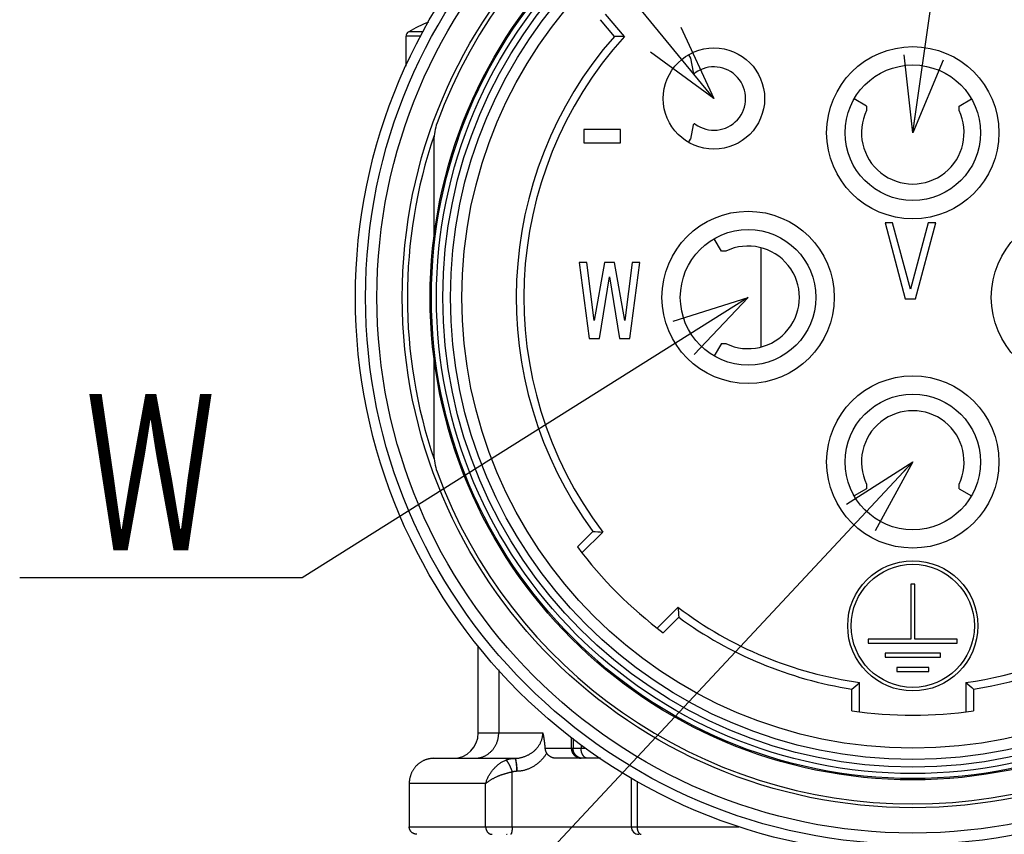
# Model space of a CAD drawing. Header units: millimetres. Extents: x 0 to 1300, y 0 to 891.
# Tile 8 of 124: x 386 to 444, y 239 to 287. Entities that reach past the tile are written whole.
import ezdxf

# ---------------------------------------------------------------- set-up
doc = ezdxf.new("R2010")
doc.units = ezdxf.units.MM
doc.header["$LTSCALE"] = 0.54643
for name, color, linetype in [('NoLayerName_001', 7, 'Continuous'), ('NoLayerName_002', 7, 'Continuous'), ('NoLayerName_003', 7, 'Continuous'), ('NoLayerName_005', 7, 'Continuous'), ('NoLayerName_006', 7, 'Continuous')]:
    doc.layers.add(name, color=color, linetype=linetype)
doc.styles.get("Standard").update_dxf_attribs({"font": 'txt', "bigfont": 'extfont2'})
doc.dimstyles.get("Standard").update_dxf_attribs({"dimtxt": 2.5, "dimasz": 2.5, "dimexe": 1, "dimexo": 1, "dimtad": 1, "dimdec": 3, "dimzin": 0, "dimdsep": 46, "dimtxsty": 'Standard', "dimcen": 2.5, "dimadec": 3, "dimazin": 0, "dimtfac": 0.75, "dimtdec": 3, "dimtmove": 0, "dimatfit": 3, "dimfxl": 1, "dimarcsym": 0})

msp = doc.modelspace()

# ---------------------------------------------------------------- linework, layer by layer
at = {"layer": 'NoLayerName_001', "color": 7, "linetype": 'Continuous', "lineweight": 25}
for p, q in [((420.7673, 285.8888), (419.9385, 286.8766)), ((421.362, 285.8803), (420.2434, 287.2133)), ((408.436, 284.1198), (408.436, 285.9003)), ((418.5757, 255.6635), (419.4875, 256.5753)), ((418.8501, 255.3015), (420.0806, 256.532)), ((424.5354, 252.0773), (423.3049, 250.8467)), ((424.5786, 251.4841), (423.6669, 250.5723)), ((434.836, 245.9459), (434.836, 247.2354)), ((435.286, 245.884), (435.286, 247.6242)), ((441.586, 247.6242), (441.586, 245.884)), ((442.036, 247.2354), (442.036, 245.9459))]:
    msp.add_line(p, q, dxfattribs=at)
at = {"layer": 'NoLayerName_001', "color": 8, "linetype": 'Continuous', "lineweight": 25}
for p, q in [((409.305, 285.9003), (408.436, 285.9003)), ((409.4517, 286.1623), (408.5899, 286.1623))]:
    msp.add_line(p, q, dxfattribs=at)
at = {"layer": 'NoLayerName_001', "color": 7, "linetype": 'Continuous', "lineweight": 25}
for radius in [31.725, 26.7]:
    msp.add_circle((438.436, 270.4327), radius, dxfattribs=at)
for centre, radius, start, end in [((414.436, 275.6827), 12, 112.917428, 119.155365), ((408.736, 285.9003), 0.3, 119.155365, 180), ((438.436, 270.4327), 23.475, 138.82138, 216.17862), ((438.436, 270.4327), 23.025, 137.86317, 217.13683), ((420.0373, 214.7731), 71.1195, 88.932732, 89.411843), ((424.9583, 327.4841), 71.1195, 265.588157, 266.067268), ((438.436, 270.4327), 23.025, 277.86317, 322.13683), ((438.436, 270.4327), 24.75, 216.636398, 233.363602), ((438.436, 270.4327), 23.475, 278.82138, 321.17862), ((438.436, 270.4327), 23.025, 232.86317, 262.13683), ((495.4874, 256.955), 71.1195, 183.932732, 184.411843), ((438.436, 270.4327), 23.475, 233.82138, 261.17862), ((388.5644, 301.244), 71.1195, 310.588157, 311.067268), ((488.3076, 301.244), 71.1195, 228.932732, 229.411843), ((438.436, 270.4327), 24.75, 261.636398, 278.363602)]:
    msp.add_arc(centre, radius, start, end, dxfattribs=at)
at = {"layer": 'NoLayerName_002', "color": 7, "linetype": 'Continuous', "lineweight": 25}
for p, q in [((418.951, 280.3783), (418.951, 279.5805)), ((421.1385, 280.3783), (418.951, 280.3783)), ((421.1385, 279.5805), (421.1385, 280.3783)), ((418.951, 279.5805), (421.1385, 279.5805)), ((436.7935, 274.8427), (437.9935, 270.3427)), ((437.2435, 274.8427), (436.7935, 274.8427)), ((438.2935, 270.9172), (437.2435, 274.8427)), ((439.3435, 274.8427), (438.2935, 270.9172)), ((438.5935, 270.3427), (439.7935, 274.8427)), ((439.7935, 274.8427), (439.3435, 274.8427)), ((418.681, 272.5027), (419.281, 268.0027)), ((419.131, 272.5027), (418.681, 272.5027)), ((419.581, 269.0559), (419.131, 272.5027)), ((420.181, 272.5027), (419.581, 269.0559)), ((420.781, 272.5027), (420.181, 272.5027)), ((421.381, 269.0559), (420.781, 272.5027)), ((421.831, 272.5027), (421.381, 269.0559)), ((421.681, 268.0027), (422.281, 272.5027)), ((422.281, 272.5027), (421.831, 272.5027)), ((419.881, 268.0027), (420.481, 271.641)), ((420.481, 271.641), (421.081, 268.0027)), ((437.9935, 270.3427), (438.5935, 270.3427)), ((419.281, 268.0027), (419.881, 268.0027)), ((421.081, 268.0027), (421.681, 268.0027)), ((438.316, 253.4377), (438.316, 250.1977)), ((438.556, 253.4377), (438.316, 253.4377)), ((438.556, 250.1977), (438.556, 253.4377)), ((435.8035, 250.1977), (435.8035, 249.9577)), ((438.316, 250.1977), (435.8035, 250.1977)), ((441.0685, 250.1977), (438.556, 250.1977)), ((441.0685, 249.9577), (441.0685, 250.1977)), ((435.8035, 249.9577), (441.0685, 249.9577)), ((436.7935, 249.3577), (436.7935, 249.1177)), ((440.0785, 249.3577), (436.7935, 249.3577)), ((436.7935, 249.1177), (440.0785, 249.1177)), ((440.0785, 249.1177), (440.0785, 249.3577)), ((437.491, 248.5177), (437.491, 248.2777)), ((439.381, 248.5177), (437.491, 248.5177)), ((439.381, 248.2777), (439.381, 248.5177)), ((437.491, 248.2777), (439.381, 248.2777))]:
    msp.add_line(p, q, dxfattribs=at)
for centre, radius in [((426.6627, 282.206), 3), ((438.436, 280.1827), 5.1), ((438.436, 280.1827), 4.0125), ((428.686, 270.4327), 5.1), ((448.186, 270.4327), 5.1), ((428.686, 270.4327), 4.0125), ((438.436, 260.6827), 5.1), ((438.436, 260.6827), 4.0125), ((438.436, 250.9777), 3.855), ((438.436, 250.9777), 3.645)]:
    msp.add_circle(centre, radius, dxfattribs=at)
at = {"layer": 'NoLayerName_003', "color": 7, "linetype": 'Continuous', "lineweight": 25}
for p, q in [((410.086, 279.7267), (410.086, 274.0115)), ((410.086, 266.8539), (410.086, 261.1388))]:
    msp.add_line(p, q, dxfattribs=at)
for radius in [33, 30.225, 28.575, 28.5]:
    msp.add_circle((438.436, 270.4327), radius, dxfattribs=at)
at = {"layer": 'NoLayerName_003', "color": 8, "linetype": 'Continuous', "lineweight": 25}
for radius in [32.4, 28.2, 27.8237, 27.3748]:
    msp.add_circle((438.436, 270.4327), radius, dxfattribs=at)
at = {"layer": 'NoLayerName_003', "color": 7, "linetype": 'Continuous', "lineweight": 25}
for centre, radius, start, end in [((438.436, 270.4327), 30, 20.134211, 159.865789), ((413.086, 279.7267), 3, 159.865789, 180), ((413.0916, 261.1392), 3.0056, 180.009403, 200.124225), ((438.436, 270.4327), 30, 200.134211, 339.865789)]:
    msp.add_arc(centre, radius, start, end, dxfattribs=at)
at = {"layer": 'NoLayerName_003', "color": 8, "linetype": 'Continuous', "lineweight": 25}
msp.add_arc((438.436, 270.4327), 29.925, 161.305733, 198.694921, dxfattribs=at)
at = {"layer": 'NoLayerName_005', "color": 7, "linetype": 'Continuous', "lineweight": 25}
for p, q in [((425.1652, 284.7998), (425.2771, 284.606)), ((425.2771, 284.606), (425.4394, 283.7668)), ((435.6985, 281.7632), (434.9668, 282.1856)), ((441.1735, 281.7632), (441.9052, 282.1856)), ((435.6985, 281.7632), (435.6985, 281.4989)), ((441.1735, 281.4989), (441.1735, 281.7632)), ((425.4394, 280.6453), (425.2771, 279.806)), ((425.1652, 279.6123), (425.2771, 279.806)), ((427.1055, 273.1702), (426.6832, 273.9018)), ((427.3698, 273.1702), (427.1055, 273.1702)), ((427.1055, 267.6952), (426.6832, 266.9636)), ((427.1055, 267.6952), (427.3698, 267.6952)), ((435.6985, 259.1022), (434.9668, 258.6798)), ((435.6985, 259.3665), (435.6985, 259.1022)), ((441.1735, 259.1022), (441.1735, 259.3665)), ((441.1735, 259.1022), (441.9052, 258.6798))]:
    msp.add_line(p, q, dxfattribs=at)
for centre, radius, start, end in [((426.6627, 282.206), 1.875, 233.871073, 126.128927), ((425.513, 283.781), 0.075, 190.943739, 306.128927), ((438.436, 280.1827), 3.0375, 154.320823, 25.679177), ((425.513, 280.631), 0.075, 53.871073, 169.056261), ((428.686, 270.4327), 3.0375, 244.320823, 115.679177), ((438.436, 260.6827), 3.0375, 334.320823, 205.679177)]:
    msp.add_arc(centre, radius, start, end, dxfattribs=at)
at = {"layer": 'NoLayerName_006', "color": 8, "linetype": 'Continuous', "lineweight": 25}
for p, q in [((429.436, 273.3738), (429.436, 267.4916)), ((413.9204, 248.3759), (413.9204, 244.6327)), ((412.711, 244.6327), (416.5322, 244.6327)), ((418.2347, 243.7327), (418.2347, 244.3692)), ((418.3201, 244.3019), (418.3201, 243.7327)), ((416.6575, 243.7327), (418.7967, 243.7327)), ((418.7967, 243.926), (418.7967, 243.7327)), ((418.7967, 243.7327), (419.0431, 243.7327)), ((414.7164, 239.0827), (414.7164, 242.3317)), ((413.1453, 241.6327), (408.622, 241.6327)), ((413.1453, 239.0827), (413.1453, 241.6327)), ((422.1122, 241.7812), (422.1122, 239.0827)), ((408.622, 239.0827), (428.1431, 239.0827))]:
    msp.add_line(p, q, dxfattribs=at)
at = {"layer": 'NoLayerName_006', "color": 7, "linetype": 'Continuous', "lineweight": 25}
for p, q in [((412.711, 244.6327), (412.711, 249.802)), ((410.086, 243.1327), (414.8721, 243.1327)), ((419.9408, 243.1327), (417.3398, 243.1327)), ((421.7724, 241.9716), (421.7724, 239.0827)), ((408.622, 241.6327), (408.622, 239.0827))]:
    msp.add_line(p, q, dxfattribs=at)
for centre, radius, start, end in [((411.211, 244.6327), 1.5, 270, 0), ((410.0857, 241.6475), 1.4852, 89.988265, 98.187204), ((422.2224, 239.0827), 0.45, 180, 270)]:
    msp.add_arc(centre, radius, start, end, dxfattribs=at)
at = {"layer": 'NoLayerName_006', "color": 8, "linetype": 'Continuous', "lineweight": 25}
msp.add_arc((418.8071, 243.6797), 0.547, 258.175061, 269.94135, dxfattribs=at)
for points, knots in [([(412.491, 243.1327), (412.5164, 243.1334), (412.5674, 243.1338), (412.6436, 243.1408), (412.7196, 243.1515), (412.795, 243.1666), (412.8695, 243.1857), (412.9428, 243.209), (413.0147, 243.2362), (413.0849, 243.2675), (413.1533, 243.3026), (413.2195, 243.3414), (413.2836, 243.3837), (413.3452, 243.4293), (413.4044, 243.4781), (413.4609, 243.53), (413.5146, 243.5848), (413.5653, 243.6423), (413.613, 243.7023), (413.6575, 243.7647), (413.6988, 243.8293), (413.7369, 243.896), (413.7715, 243.9645), (413.8026, 244.0347), (413.8302, 244.1064), (413.8542, 244.1793), (413.8745, 244.2534), (413.8912, 244.3284), (413.9043, 244.404), (413.9135, 244.4801), (413.9195, 244.5563), (413.9198, 244.6073), (413.9204, 244.6327)], [0, 0, 0, 0, 0.0763188, 0.1528494, 0.229551, 0.3063761, 0.3832736, 0.4601918, 0.5370817, 0.6139036, 0.6906648, 0.7673911, 0.8440987, 0.9207948, 0.9974801, 1.0741504, 1.1507985, 1.2274267, 1.3040534, 1.3806932, 1.457355, 1.5340438, 1.6107621, 1.6875111, 1.7642919, 1.8410944, 1.917896, 1.9946676, 2.0713759, 2.1479849, 2.224458, 2.3007596, 2.3007596, 2.3007596, 2.3007596]), ([(414.8721, 243.1327), (414.8994, 243.1334), (414.954, 243.1338), (415.0358, 243.1406), (415.1173, 243.1509), (415.1983, 243.1654), (415.2786, 243.1837), (415.358, 243.2057), (415.4363, 243.2314), (415.5132, 243.2607), (415.5887, 243.2934), (415.6626, 243.3295), (415.7347, 243.3689), (415.8049, 243.4115), (415.873, 243.4573), (415.939, 243.5062), (416.0027, 243.5582), (416.064, 243.613), (416.1225, 243.6708), (416.1782, 243.7314), (416.2307, 243.7947), (416.2798, 243.8607), (416.3253, 243.9293), (416.3668, 244.0005), (416.4042, 244.0742), (416.4372, 244.1501), (416.4657, 244.2278), (416.4894, 244.3071), (416.5082, 244.3876), (416.5218, 244.4689), (416.5307, 244.5507), (416.5313, 244.6054), (416.5322, 244.6327)], [0, 0, 0, 0, 0.0818215, 0.1638006, 0.2459288, 0.3281837, 0.4105304, 0.4929245, 0.5753132, 0.6576391, 0.7398788, 0.8220505, 0.9041744, 0.9862705, 1.0683599, 1.1504651, 1.2326113, 1.3148149, 1.3970469, 1.4792788, 1.5615013, 1.6437264, 1.7259901, 1.8083543, 1.8909037, 1.9736312, 2.0564275, 2.1391858, 2.2218115, 2.3042289, 2.386386, 2.4682617, 2.4682617, 2.4682617, 2.4682617]), ([(418.695, 243.1443), (418.6822, 243.1475), (418.6562, 243.1532), (418.6183, 243.1661), (418.5812, 243.1814), (418.545, 243.1995), (418.5101, 243.2201), (418.4766, 243.2431), (418.4447, 243.2683), (418.4146, 243.2958), (418.3864, 243.3252), (418.3604, 243.3565), (418.3368, 243.3896), (418.3156, 243.4243), (418.2967, 243.4602), (418.2803, 243.4973), (418.2664, 243.5354), (418.2549, 243.5741), (418.2459, 243.6134), (418.2396, 243.6531), (418.2354, 243.6929), (418.2352, 243.7195), (418.2347, 243.7327)], [0, 0, 0, 0, 0.03972488, 0.0796742, 0.11983946, 0.16019658, 0.20071035, 0.24133858, 0.28203619, 0.32275915, 0.36346846, 0.40413416, 0.4447501, 0.48533718, 0.52590381, 0.56644305, 0.60693563, 0.64735285, 0.6876595, 0.72781675, 0.76778504, 0.80752701, 0.80752701, 0.80752701, 0.80752701]), ([(418.9055, 243.1327), (418.8952, 243.133), (418.8746, 243.1331), (418.8437, 243.1359), (418.813, 243.14), (418.7825, 243.1459), (418.7523, 243.1534), (418.7225, 243.1625), (418.6933, 243.1732), (418.6647, 243.1855), (418.6369, 243.1993), (418.6098, 243.2145), (418.5836, 243.2312), (418.5584, 243.2492), (418.5341, 243.2686), (418.5109, 243.2892), (418.4887, 243.3109), (418.4678, 243.3338), (418.4481, 243.3578), (418.4297, 243.3827), (418.4125, 243.4086), (418.3967, 243.4353), (418.3823, 243.4629), (418.3693, 243.4911), (418.3578, 243.52), (418.3478, 243.5494), (418.3393, 243.5793), (418.3323, 243.6096), (418.3269, 243.6402), (418.323, 243.6709), (418.3205, 243.7018), (418.3203, 243.7224), (418.3201, 243.7327)], [0, 0, 0, 0, 0.03087811, 0.06183737, 0.09286197, 0.12393407, 0.15503484, 0.18614561, 0.21724896, 0.24833056, 0.27939038, 0.31043597, 0.34147211, 0.37250133, 0.40352452, 0.43454173, 0.4655528, 0.49655968, 0.52756794, 0.55858186, 0.58960415, 0.62063658, 0.65168059, 0.68273794, 0.71381094, 0.74489613, 0.77598278, 0.80705755, 0.83810553, 0.86911104, 0.90005844, 0.93093299, 0.93093299, 0.93093299, 0.93093299]), ([(419.1915, 243.1327), (419.1828, 243.1332), (419.1652, 243.1335), (419.1392, 243.1379), (419.1135, 243.1445), (419.0885, 243.1535), (419.0643, 243.1646), (419.0411, 243.1776), (419.0191, 243.1923), (418.9984, 243.2086), (418.9789, 243.2264), (418.9606, 243.2453), (418.9434, 243.2653), (418.9274, 243.2863), (418.9124, 243.308), (418.8985, 243.3303), (418.8855, 243.3532), (418.8736, 243.3766), (418.8626, 243.4004), (418.8525, 243.4246), (418.8434, 243.4493), (418.8351, 243.4742), (418.8276, 243.4994), (418.821, 243.5248), (418.8152, 243.5504), (418.8102, 243.5762), (418.806, 243.6021), (418.8026, 243.6281), (418.8, 243.6542), (418.7981, 243.6804), (418.7969, 243.7065), (418.7968, 243.724), (418.7967, 243.7327)], [0, 0, 0, 0, 0.02619547, 0.05253598, 0.07902781, 0.10563096, 0.1322699, 0.15884345, 0.1852693, 0.21160408, 0.23791736, 0.26424845, 0.29060925, 0.31698732, 0.34334902, 0.36965709, 0.39592293, 0.42216745, 0.44840588, 0.47464802, 0.50089866, 0.52715781, 0.55342109, 0.57968148, 0.60593757, 0.63218967, 0.65843677, 0.68467662, 0.71090584, 0.73711998, 0.76331368, 0.78948072, 0.78948072, 0.78948072, 0.78948072]), ([(414.3396, 243.0308), (414.3505, 243.0351), (414.3723, 243.0439), (414.4055, 243.0559), (414.439, 243.0672), (414.4729, 243.0776), (414.507, 243.0871), (414.5415, 243.0957), (414.5761, 243.1034), (414.611, 243.1103), (414.646, 243.1162), (414.6811, 243.1213), (414.7163, 243.1254), (414.7516, 243.1287), (414.7869, 243.131), (414.8222, 243.1325), (414.8457, 243.1325), (414.8574, 243.1327)], [0, 0, 0, 0, 0.03522174, 0.07051805, 0.10587886, 0.14129347, 0.17675065, 0.2122388, 0.24774597, 0.28326001, 0.31876863, 0.35425951, 0.38972042, 0.42513925, 0.46050416, 0.49580367, 0.53102674, 0.53102674, 0.53102674, 0.53102674]), ([(414.8574, 243.1327), (414.8605, 243.1319), (414.8673, 243.1311), (414.8752, 243.1243), (414.882, 243.1167), (414.8879, 243.1083), (414.8928, 243.0997), (414.8969, 243.0908), (414.9005, 243.0818), (414.9037, 243.0727), (414.9068, 243.0635), (414.9098, 243.0542), (414.9127, 243.0449), (414.9154, 243.0355), (414.918, 243.0261), (414.9204, 243.0166), (414.9228, 243.007), (414.925, 242.9974), (414.9272, 242.9878), (414.9293, 242.9782), (414.9312, 242.9685), (414.9331, 242.9588), (414.9349, 242.9491), (414.9366, 242.9394), (414.9383, 242.9297), (414.9399, 242.92), (414.9409, 242.9135), (414.9414, 242.9103)], [0, 0, 0, 0, 0.00959767, 0.01977714, 0.03029487, 0.04045775, 0.05033256, 0.06006094, 0.0697356, 0.07941134, 0.0891118, 0.09883814, 0.10858913, 0.11836317, 0.12815839, 0.1379726, 0.14780334, 0.1576479, 0.16750333, 0.17736647, 0.18723395, 0.19710221, 0.20696753, 0.21682601, 0.22667364, 0.23650624, 0.24631955, 0.24631955, 0.24631955, 0.24631955]), ([(414.8721, 243.1327), (414.8752, 243.1319), (414.8819, 243.1311), (414.8896, 243.1242), (414.8963, 243.1166), (414.9022, 243.1083), (414.9072, 243.0999), (414.9115, 243.0912), (414.9152, 243.0824), (414.9184, 243.0735), (414.9214, 243.0644), (414.9242, 243.0552), (414.9267, 243.0459), (414.9289, 243.0365), (414.9309, 243.0271), (414.9327, 243.0175), (414.9343, 243.0079), (414.9357, 242.9982), (414.937, 242.9885), (414.938, 242.9787), (414.9389, 242.9689), (414.9396, 242.9592), (414.9402, 242.9494), (414.9407, 242.9396), (414.941, 242.9298), (414.9413, 242.92), (414.9414, 242.9135), (414.9414, 242.9103)], [0, 0, 0, 0, 0.00945275, 0.01951847, 0.0299628, 0.0400607, 0.0498485, 0.05945519, 0.06897928, 0.07849207, 0.08803423, 0.09761257, 0.10722822, 0.1168811, 0.12656993, 0.13629241, 0.14604522, 0.15582416, 0.16562422, 0.17543963, 0.18526394, 0.19509009, 0.20491047, 0.21471695, 0.22450097, 0.23425356, 0.24396538, 0.24396538, 0.24396538, 0.24396538]), ([(414.969, 242.3818), (414.9978, 242.3824), (415.0554, 242.3828), (415.1417, 242.3889), (415.2277, 242.3984), (415.3132, 242.4117), (415.3981, 242.4289), (415.4821, 242.4497), (415.565, 242.4743), (415.6467, 242.5025), (415.7271, 242.5342), (415.806, 242.5693), (415.8835, 242.6078), (415.9595, 242.6495), (416.0338, 242.6944), (416.1064, 242.7422), (416.1772, 242.793), (416.246, 242.8465), (416.3128, 242.9027), (416.3774, 242.9613), (416.4398, 243.0224), (416.4999, 243.0857), (416.5575, 243.1511), (416.6125, 243.2185), (416.6648, 243.2879), (416.7147, 243.3587), (416.7452, 243.4076), (416.7608, 243.4319)], [0, 0, 0, 0, 0.0862989, 0.1727382, 0.2592712, 0.3458486, 0.4324208, 0.5189394, 0.6053664, 0.6917326, 0.7780957, 0.8645059, 0.9510055, 1.0376296, 1.1244063, 1.2113399, 1.2984101, 1.385589, 1.472844, 1.5601381, 1.6474308, 1.7346793, 1.8218393, 1.9088656, 1.9957133, 2.0823387, 2.1686999, 2.1686999, 2.1686999, 2.1686999]), ([(413.1453, 241.6327), (413.1544, 241.6627), (413.1718, 241.7231), (413.2037, 241.8119), (413.2391, 241.8995), (413.2783, 241.9856), (413.3213, 242.0701), (413.3678, 242.1528), (413.4179, 242.2337), (413.4713, 242.3125), (413.528, 242.3893), (413.5879, 242.4637), (413.6509, 242.5357), (413.7168, 242.6051), (413.7856, 242.6715), (413.8572, 242.7347), (413.9314, 242.7945), (414.0082, 242.8504), (414.0875, 242.9025), (414.1692, 242.95), (414.253, 242.9937), (414.3109, 243.018), (414.3396, 243.0308)], [0, 0, 0, 0, 0.0941787, 0.1884685, 0.2828934, 0.37747, 0.4722086, 0.5671139, 0.6621861, 0.7574217, 0.8528145, 0.9483564, 1.044018, 1.1397069, 1.23533, 1.3308091, 1.4260841, 1.5211153, 1.6158862, 1.7104065, 1.8047147, 1.8988814, 1.8988814, 1.8988814, 1.8988814]), ([(414.3396, 243.0308), (414.346, 243.0265), (414.3593, 243.0188), (414.3758, 243.0027), (414.3916, 242.9859), (414.4062, 242.9683), (414.4202, 242.9501), (414.4336, 242.9316), (414.4465, 242.9127), (414.459, 242.8935), (414.4711, 242.874), (414.4828, 242.8543), (414.4943, 242.8343), (414.5054, 242.8143), (414.5163, 242.794), (414.527, 242.7738), (414.5376, 242.7534), (414.5479, 242.7329), (414.5581, 242.7124), (414.5681, 242.6918), (414.5779, 242.6711), (414.5876, 242.6503), (414.5971, 242.6295), (414.6065, 242.6086), (414.6157, 242.5876), (414.6248, 242.5666), (414.6338, 242.5455), (414.6426, 242.5243), (414.6513, 242.5031), (414.6599, 242.4819), (414.6684, 242.4606), (414.6767, 242.4392), (414.6849, 242.4178), (414.6929, 242.3964), (414.7009, 242.3749), (414.7087, 242.3533), (414.7138, 242.3389), (414.7164, 242.3317)], [0, 0, 0, 0, 0.02288764, 0.04595704, 0.06895104, 0.09185598, 0.11473724, 0.13762127, 0.16051824, 0.18343361, 0.20636892, 0.22932217, 0.25228828, 0.27525949, 0.29822577, 0.32117845, 0.34411811, 0.3670471, 0.3899676, 0.41288167, 0.43579118, 0.45869784, 0.48160326, 0.50450886, 0.52741595, 0.55032565, 0.5732382, 0.59615322, 0.61907027, 0.64198889, 0.66490858, 0.68782882, 0.71074904, 0.73366866, 0.75658706, 0.77950359, 0.80241757, 0.80241757, 0.80241757, 0.80241757]), ([(414.9414, 242.9103), (414.9436, 242.9017), (414.9481, 242.8846), (414.954, 242.8588), (414.9592, 242.8327), (414.9639, 242.8066), (414.9679, 242.7803), (414.9715, 242.754), (414.9746, 242.7275), (414.9772, 242.7011), (414.9795, 242.6746), (414.9814, 242.648), (414.9829, 242.6215), (414.9842, 242.595), (414.985, 242.5684), (414.9856, 242.5419), (414.9858, 242.5153), (414.9857, 242.4888), (414.9853, 242.4622), (414.9846, 242.4357), (414.9836, 242.4092), (414.9826, 242.3915), (414.9821, 242.3827)], [0, 0, 0, 0, 0.02653035, 0.0530634, 0.07960696, 0.1061656, 0.1327409, 0.15933164, 0.18593409, 0.21254219, 0.23914779, 0.26574183, 0.29232245, 0.31889171, 0.34545155, 0.37200372, 0.39854979, 0.42509118, 0.45162911, 0.47816466, 0.50469873, 0.53123206, 0.53123206, 0.53123206, 0.53123206]), ([(414.9414, 242.9103), (414.9426, 242.9016), (414.945, 242.8841), (414.9483, 242.8578), (414.9513, 242.8315), (414.9542, 242.8052), (414.957, 242.7789), (414.9595, 242.7526), (414.962, 242.7262), (414.9642, 242.6998), (414.9664, 242.6734), (414.9684, 242.647), (414.9703, 242.6206), (414.972, 242.5942), (414.9737, 242.5678), (414.9752, 242.5414), (414.9766, 242.5149), (414.9779, 242.4885), (414.9791, 242.4621), (414.9802, 242.4356), (414.9812, 242.4092), (414.9818, 242.3915), (414.9821, 242.3827)], [0, 0, 0, 0, 0.02646574, 0.05293209, 0.07939954, 0.10586792, 0.13233665, 0.15880558, 0.185275, 0.2117451, 0.23821598, 0.26468769, 0.29116019, 0.31763337, 0.34410706, 0.37058102, 0.39705496, 0.4235285, 0.45000123, 0.47647267, 0.50294231, 0.52940956, 0.52940956, 0.52940956, 0.52940956]), ([(413.1453, 241.6327), (413.1625, 241.6481), (413.1965, 241.6796), (413.2507, 241.7232), (413.3064, 241.7649), (413.3637, 241.8044), (413.4221, 241.8422), (413.4815, 241.8785), (413.5416, 241.9134), (413.6026, 241.9468), (413.6642, 241.9788), (413.7265, 242.0096), (413.7894, 242.0392), (413.8528, 242.0676), (413.9168, 242.0949), (413.9813, 242.1211), (414.0463, 242.146), (414.1118, 242.1699), (414.1777, 242.1926), (414.2439, 242.2141), (414.3106, 242.2344), (414.3775, 242.2536), (414.4448, 242.2716), (414.5123, 242.2885), (414.5801, 242.3041), (414.6481, 242.3187), (414.6936, 242.3273), (414.7164, 242.3317)], [0, 0, 0, 0, 0.0694329, 0.1389156, 0.2084775, 0.2781015, 0.3477307, 0.4172915, 0.4867872, 0.5562489, 0.6257027, 0.6951696, 0.7646659, 0.8342021, 0.9037774, 0.9733856, 1.0430203, 1.1126746, 1.1823413, 1.2520125, 1.3216805, 1.391337, 1.4609736, 1.5305815, 1.6001521, 1.6696762, 1.7391449, 1.7391449, 1.7391449, 1.7391449]), ([(414.7164, 242.3317), (414.7217, 242.3338), (414.7323, 242.3382), (414.7485, 242.3441), (414.7648, 242.3496), (414.7814, 242.3547), (414.798, 242.3594), (414.8148, 242.3636), (414.8318, 242.3674), (414.8488, 242.3708), (414.8658, 242.3737), (414.883, 242.3762), (414.9002, 242.3782), (414.9174, 242.3798), (414.9346, 242.3809), (414.9518, 242.3817), (414.9633, 242.3817), (414.969, 242.3818)], [0, 0, 0, 0, 0.01719369, 0.03442402, 0.05168605, 0.06897454, 0.08628399, 0.10360868, 0.12094276, 0.13828023, 0.15561507, 0.1729412, 0.1902526, 0.20754331, 0.2248075, 0.2420395, 0.25923389, 0.25923389, 0.25923389, 0.25923389]), ([(413.1453, 239.0827), (413.1454, 239.0752), (413.1455, 239.0603), (413.147, 239.038), (413.1494, 239.0156), (413.1527, 238.9934), (413.1569, 238.9713), (413.1622, 238.9493), (413.1684, 238.9276), (413.1756, 238.9062), (413.1838, 238.8851), (413.1929, 238.8644), (413.2031, 238.8441), (413.2142, 238.8243), (413.2263, 238.8051), (413.2394, 238.7865), (413.2533, 238.7687), (413.2681, 238.7516), (413.2838, 238.7354), (413.3004, 238.7202), (413.3176, 238.7058), (413.3299, 238.6973), (413.3359, 238.693)], [0, 0, 0, 0, 0.02235803, 0.0447671, 0.06721889, 0.08970615, 0.11222299, 0.13476522, 0.1573306, 0.17991923, 0.20253377, 0.22517981, 0.24786424, 0.27057477, 0.29328693, 0.31597856, 0.33863082, 0.36122901, 0.38376345, 0.40623035, 0.42863273, 0.45098138, 0.45098138, 0.45098138, 0.45098138]), ([(414.7164, 239.0827), (414.7163, 239.0775), (414.7163, 239.0671), (414.7162, 239.0514), (414.7159, 239.0358), (414.7156, 239.0202), (414.7151, 239.0045), (414.7145, 238.9889), (414.7138, 238.9733), (414.7129, 238.9576), (414.7119, 238.9419), (414.7108, 238.9262), (414.7095, 238.9105), (414.708, 238.8947), (414.7064, 238.8789), (414.7047, 238.8631), (414.7027, 238.8474), (414.7007, 238.8318), (414.6985, 238.8162), (414.6962, 238.8008), (414.6937, 238.7856), (414.6911, 238.7705), (414.6884, 238.7557), (414.6854, 238.7409), (414.682, 238.7262), (414.678, 238.7114), (414.6731, 238.6963), (414.6671, 238.6809), (414.66, 238.6651), (414.6519, 238.6502), (414.6418, 238.636), (414.6309, 238.6343), (414.6263, 238.6327)], [0, 0, 0, 0, 0.01565553, 0.03129255, 0.0469181, 0.06253931, 0.07816347, 0.09379798, 0.10945039, 0.12512839, 0.14083982, 0.15659266, 0.17239504, 0.18824877, 0.20413084, 0.2200123, 0.23586413, 0.25165735, 0.26736298, 0.28295207, 0.29839574, 0.31366516, 0.32873861, 0.34370245, 0.35873422, 0.37402781, 0.38979444, 0.40626347, 0.42368021, 0.44159797, 0.45795359, 0.47271671, 0.47271671, 0.47271671, 0.47271671]), ([(422.1122, 239.0827), (422.1122, 239.0798), (422.1123, 239.074), (422.1124, 239.0654), (422.1126, 239.0567), (422.113, 239.048), (422.1134, 239.0393), (422.1139, 239.0307), (422.1145, 239.022), (422.1152, 239.0133), (422.116, 239.0047), (422.1168, 238.9961), (422.1178, 238.9874), (422.1189, 238.9788), (422.1201, 238.9702), (422.1213, 238.9616), (422.1227, 238.9531), (422.1241, 238.9445), (422.1257, 238.936), (422.1273, 238.9275), (422.1291, 238.919), (422.1303, 238.9133), (422.131, 238.9105)], [0, 0, 0, 0, 0.00867275, 0.01734848, 0.02602674, 0.03470708, 0.04338906, 0.05207227, 0.06075628, 0.0694407, 0.07812514, 0.08680923, 0.09549261, 0.10417493, 0.11285588, 0.12153513, 0.13021241, 0.13888751, 0.14756071, 0.15623252, 0.16490353, 0.17357443, 0.17357443, 0.17357443, 0.17357443]), ([(413.3359, 238.693), (413.3387, 238.6911), (413.3443, 238.6874), (413.3529, 238.6821), (413.3616, 238.677), (413.3705, 238.6722), (413.3795, 238.6676), (413.3887, 238.6633), (413.398, 238.6593), (413.4074, 238.6555), (413.417, 238.6519), (413.4266, 238.6487), (413.4364, 238.6457), (413.4462, 238.643), (413.4561, 238.6406), (413.4661, 238.6386), (413.4761, 238.6368), (413.4862, 238.6353), (413.4963, 238.6342), (413.5064, 238.6333), (413.5164, 238.6328), (413.5232, 238.6328), (413.5265, 238.6327)], [0, 0, 0, 0, 0.01007568, 0.02015036, 0.03023, 0.04032088, 0.05042959, 0.06056184, 0.07071603, 0.0808877, 0.09107241, 0.10126578, 0.11146358, 0.12166172, 0.13185632, 0.14204376, 0.15222071, 0.1623842, 0.17253165, 0.18266092, 0.19277039, 0.20285896, 0.20285896, 0.20285896, 0.20285896]), ([(414.4293, 238.6182), (414.4289, 238.6186), (414.428, 238.6194), (414.4266, 238.6205), (414.4252, 238.6217), (414.4237, 238.6228), (414.4222, 238.6238), (414.4207, 238.6248), (414.4192, 238.6258), (414.4176, 238.6267), (414.416, 238.6276), (414.4143, 238.6284), (414.4126, 238.6292), (414.4109, 238.6299), (414.4092, 238.6305), (414.4074, 238.6311), (414.4057, 238.6316), (414.4039, 238.632), (414.4021, 238.6323), (414.4003, 238.6325), (414.3985, 238.6327), (414.3973, 238.6327), (414.3967, 238.6327)], [0, 0, 0, 0, 0.001805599, 0.003609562, 0.005414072, 0.007221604, 0.00903494, 0.010857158, 0.012689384, 0.0145292, 0.016374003, 0.018221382, 0.02006915, 0.021915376, 0.023758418, 0.025596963, 0.027430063, 0.029257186, 0.031078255, 0.032893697, 0.034704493, 0.03651222, 0.03651222, 0.03651222, 0.03651222]), ([(422.131, 238.9105), (422.1322, 238.9052), (422.1347, 238.8945), (422.1389, 238.8787), (422.1434, 238.863), (422.1485, 238.8473), (422.154, 238.8317), (422.16, 238.816), (422.1666, 238.8004), (422.1738, 238.7848), (422.1816, 238.7693), (422.19, 238.7541), (422.1991, 238.7393), (422.2087, 238.7249), (422.219, 238.7112), (422.23, 238.6981), (422.2416, 238.6859), (422.2539, 238.6746), (422.267, 238.6644), (422.2807, 238.6554), (422.2951, 238.6474), (422.3053, 238.6435), (422.3103, 238.6414)], [0, 0, 0, 0, 0.01641322, 0.0327666, 0.04912199, 0.0655436, 0.08209784, 0.09885318, 0.11586062, 0.13307131, 0.150407, 0.16779513, 0.18517002, 0.2024743, 0.2196607, 0.23669404, 0.25355375, 0.27023663, 0.28675986, 0.30316413, 0.31951647, 0.33591221, 0.33591221, 0.33591221, 0.33591221]), ([(422.3103, 238.6414), (422.3113, 238.641), (422.3134, 238.6403), (422.3165, 238.6393), (422.3196, 238.6384), (422.3228, 238.6375), (422.3259, 238.6367), (422.3291, 238.6359), (422.3323, 238.6353), (422.3356, 238.6347), (422.3388, 238.6342), (422.342, 238.6337), (422.3453, 238.6333), (422.3486, 238.6331), (422.3518, 238.6329), (422.3551, 238.6327), (422.3572, 238.6327), (422.3583, 238.6327)], [0, 0, 0, 0, 0.003255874, 0.006518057, 0.009785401, 0.013056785, 0.016331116, 0.019607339, 0.022884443, 0.026161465, 0.029437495, 0.032711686, 0.035983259, 0.039251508, 0.042515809, 0.045775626, 0.049030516, 0.049030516, 0.049030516, 0.049030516])]:
    msp.add_open_spline(points, degree=3, knots=knots, dxfattribs=at)
at = {"layer": 'NoLayerName_006', "color": 7, "linetype": 'Continuous', "lineweight": 25}
for points, knots in [([(416.5322, 244.6327), (416.5353, 244.6179), (416.5416, 244.5882), (416.5506, 244.5437), (416.5593, 244.4991), (416.5678, 244.4544), (416.5758, 244.4096), (416.5836, 244.3648), (416.591, 244.32), (416.598, 244.275), (416.6048, 244.2301), (416.6112, 244.185), (416.6173, 244.14), (416.623, 244.0948), (416.6284, 244.0497), (416.6336, 244.0045), (416.6383, 243.9592), (416.6428, 243.914), (416.647, 243.8687), (416.6508, 243.8234), (416.6544, 243.7781), (416.6564, 243.7478), (416.6575, 243.7327)], [0, 0, 0, 0, 0.04545529, 0.09091071, 0.13636742, 0.18182683, 0.22729055, 0.27275951, 0.31823328, 0.36371121, 0.40919262, 0.45467678, 0.50016287, 0.54565007, 0.59113748, 0.63662414, 0.68210907, 0.72759121, 0.77306949, 0.81854277, 0.86400986, 0.90946955, 0.90946955, 0.90946955, 0.90946955]), ([(416.6575, 243.7327), (416.658, 243.7274), (416.6587, 243.7167), (416.6606, 243.7008), (416.6628, 243.6849), (416.6655, 243.6691), (416.6687, 243.6533), (416.6722, 243.6376), (416.6762, 243.622), (416.6806, 243.6064), (416.6854, 243.591), (416.6906, 243.5757), (416.6961, 243.5606), (416.702, 243.5456), (416.7083, 243.5307), (416.7148, 243.516), (416.7217, 243.5015), (416.7289, 243.4872), (416.7365, 243.473), (416.7443, 243.4591), (416.7524, 243.4453), (416.7581, 243.4363), (416.7609, 243.4317)], [0, 0, 0, 0, 0.01600791, 0.03203621, 0.04808553, 0.06415559, 0.08024523, 0.09635248, 0.11247463, 0.12860823, 0.14474921, 0.16089289, 0.17703401, 0.19316683, 0.20928513, 0.22538227, 0.24145123, 0.25748821, 0.27350055, 0.28949765, 0.30548872, 0.32148275, 0.32148275, 0.32148275, 0.32148275]), ([(409.8742, 243.1176), (409.8511, 243.1137), (409.8047, 243.1066), (409.7359, 243.0912), (409.6678, 243.0728), (409.6006, 243.0511), (409.5345, 243.0261), (409.4697, 242.9979), (409.4063, 242.9665), (409.3447, 242.9319), (409.2849, 242.8944), (409.2269, 242.854), (409.171, 242.8108), (409.1173, 242.7649), (409.0659, 242.7165), (409.017, 242.6656), (408.9705, 242.6124), (408.9267, 242.557), (408.8856, 242.4996), (408.8472, 242.4402), (408.8117, 242.3791), (408.779, 242.3163), (408.7493, 242.252), (408.7227, 242.1864), (408.6991, 242.1195), (408.6786, 242.0517), (408.6612, 241.983), (408.6469, 241.9136), (408.6358, 241.8437), (408.6279, 241.7735), (408.6228, 241.7031), (408.6225, 241.6561), (408.622, 241.6327)], [0, 0, 0, 0, 0.0703371, 0.1408013, 0.2113593, 0.2819787, 0.3526292, 0.4232847, 0.4939253, 0.5645487, 0.6351621, 0.7057693, 0.7763709, 0.8469661, 0.9175536, 0.9881335, 1.0587161, 1.1293163, 1.1999443, 1.2706066, 1.3413068, 1.4120468, 1.4828277, 1.5536502, 1.6245056, 1.6953752, 1.7662353, 1.8370577, 1.9078118, 1.9784652, 2.0489855, 2.1193412, 2.1193412, 2.1193412, 2.1193412]), ([(417.3398, 243.1327), (417.3286, 243.1329), (417.3061, 243.1331), (417.2725, 243.1354), (417.2388, 243.1391), (417.2053, 243.1443), (417.1721, 243.1511), (417.1391, 243.1593), (417.1066, 243.1692), (417.0745, 243.1805), (417.043, 243.1935), (417.0121, 243.208), (416.982, 243.2242), (416.9527, 243.2418), (416.9243, 243.261), (416.897, 243.2816), (416.8708, 243.3035), (416.8459, 243.3267), (416.8223, 243.3512), (416.8002, 243.3769), (416.7794, 243.4036), (416.7672, 243.4224), (416.7609, 243.4317)], [0, 0, 0, 0, 0.03367235, 0.06743229, 0.10126256, 0.13514821, 0.1690772, 0.20304101, 0.23703526, 0.27106029, 0.30512183, 0.33923156, 0.3733979, 0.40759925, 0.44180688, 0.47599289, 0.51013144, 0.54419987, 0.57817992, 0.61205902, 0.64583156, 0.67950019, 0.67950019, 0.67950019, 0.67950019]), ([(408.9134, 238.6639), (408.9052, 238.6674), (408.8885, 238.6739), (408.8644, 238.6859), (408.8409, 238.6991), (408.8182, 238.7138), (408.7962, 238.7298), (408.7752, 238.747), (408.7553, 238.7655), (408.7364, 238.7851), (408.7188, 238.8059), (408.7025, 238.8278), (408.6875, 238.8506), (408.6741, 238.8743), (408.6621, 238.8989), (408.6515, 238.924), (408.6426, 238.9498), (408.6351, 238.9759), (408.6293, 239.0024), (408.6251, 239.0291), (408.6224, 239.0559), (408.6223, 239.0738), (408.622, 239.0827)], [0, 0, 0, 0, 0.02677175, 0.05365763, 0.08064066, 0.10770261, 0.13482532, 0.16199197, 0.18918833, 0.21640409, 0.2436341, 0.27087967, 0.29814543, 0.32542642, 0.3527106, 0.37998133, 0.40721894, 0.43440218, 0.46150971, 0.48852161, 0.51542089, 0.54219508, 0.54219508, 0.54219508, 0.54219508]), ([(409.0819, 238.6327), (409.078, 238.6327), (409.0704, 238.6328), (409.059, 238.6332), (409.0475, 238.6339), (409.0361, 238.6349), (409.0246, 238.6362), (409.0132, 238.6377), (409.0019, 238.6396), (408.9905, 238.6417), (408.9793, 238.644), (408.9681, 238.6467), (408.9569, 238.6496), (408.9459, 238.6528), (408.935, 238.6562), (408.9241, 238.6599), (408.917, 238.6626), (408.9134, 238.6639)], [0, 0, 0, 0, 0.01143218, 0.02288628, 0.03435914, 0.04584748, 0.05734793, 0.06885705, 0.08037135, 0.09188729, 0.10340137, 0.11491009, 0.12640999, 0.13789771, 0.14936996, 0.16082358, 0.17225557, 0.17225557, 0.17225557, 0.17225557])]:
    msp.add_open_spline(points, degree=3, knots=knots, dxfattribs=at)

# ---------------------------------------------------------------- texts
at = {"layer": 'NoLayerName_001', "color": 3, "linetype": 'Continuous', "lineweight": 13, "insert": (397.1591, 254.4392), "char_height": 10.5, "attachment_point": 9, "line_spacing_factor": 0.771429}
msp.add_mtext('\\A1;\\W0.6667;Ｗ', dxfattribs=at)

# ---------------------------------------------------------------- leaders
at = {"layer": 'NoLayerName_001', "color": 3, "linetype": 'Continuous', "lineweight": 13, "annotation_type": 0, "has_hookline": 1}
for points, hookline_direction, text_width in [([(438.436, 280.1827), (443.4593, 315.1337), (447.9593, 315.1337)], 0, 8.3934), ([(426.6627, 282.206), (408.9869, 303.7567), (404.4869, 303.7567)], 1, 8.7714), ([(428.686, 270.4327), (402.2841, 253.8142), (397.7841, 253.8142)], 1, 11.5996), ([(438.436, 260.6827), (406.5565, 226.5417), (402.0565, 226.5417)], 1, 15.2328)]:
    msp.add_leader(points, dimstyle='Standard', override={"dimtxt": 10.5, "dimasz": 4.5, "dimldrblk": 'OPEN30'}, dxfattribs=dict(at, hookline_direction=hookline_direction, text_width=text_width))

doc.saveas('drawing.dxf')
